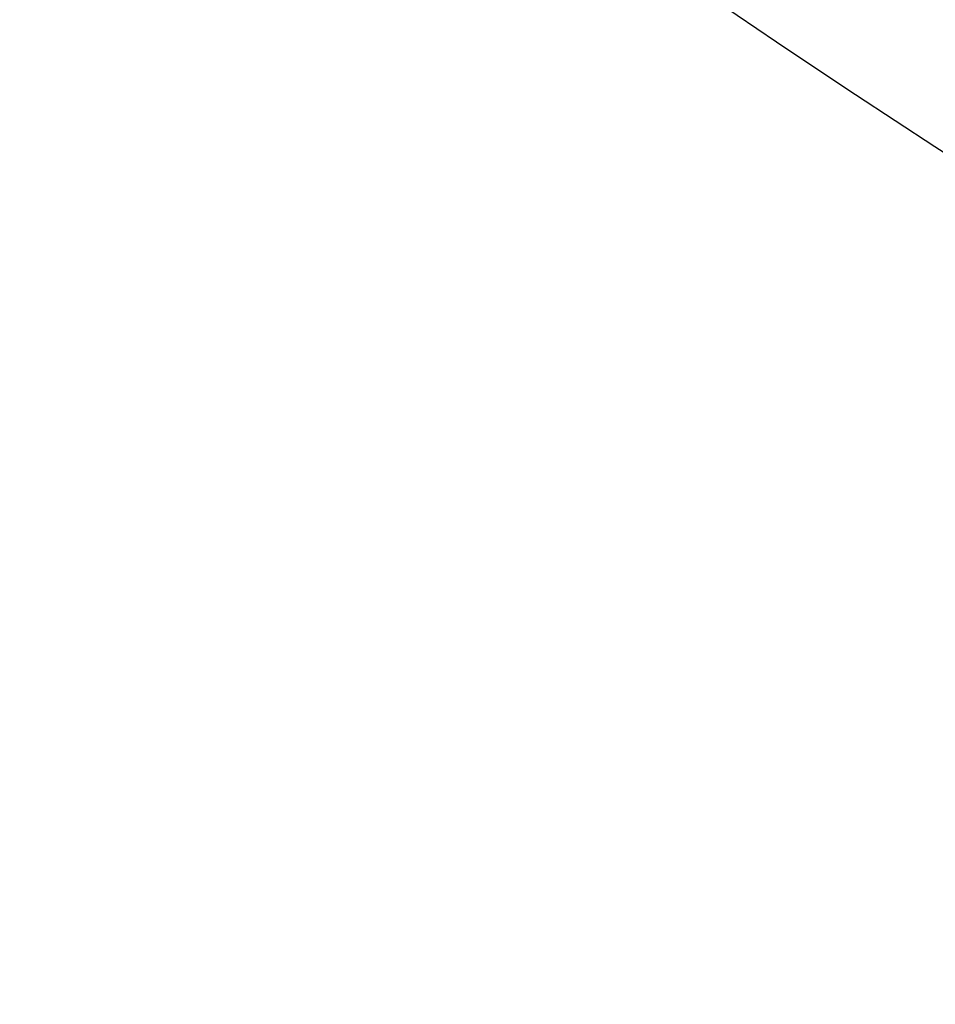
# Model space of a CAD drawing. Header units: centimetres. Extents: x -10 to 8.9, y -34.1 to -8.
# Tile 11 of 256: x -7.0511 to -6.9971, y -33.943 to -33.8849. Entities that reach past the tile are written whole.
import ezdxf

# ---------------------------------------------------------------- set-up
doc = ezdxf.new("R2010")
doc.units = ezdxf.units.CM
doc.layers.add('Default', color=7, linetype='Continuous', true_color=0x000000)

msp = doc.modelspace()

# ---------------------------------------------------------------- linework, layer by layer
at = {"layer": 'Default', "extrusion": (1.44293e-05, 0, 1)}
msp.add_arc((-6.549995, -33.205, -0.534984), 0.758447, 180, 251.972328, dxfattribs=at)
at = {"layer": 'Default', "extrusion": (0, 0, -1)}
msp.add_arc((6.55, -33.205, -0.2075), 0.7025, 180, 0, dxfattribs=at)
at = {"layer": 'Default'}
msp.add_arc((-6.55, -33.205, -1.05), 0.82, 235, 260, dxfattribs=at)
for points in [[(-6.55, -32.43, -0.59725), (-6.571115, -32.43, -0.596839), (-6.613354, -32.431726, -0.596003), (-6.676343, -32.439492, -0.594714), (-6.738448, -32.452368, -0.593401), (-6.799376, -32.470305, -0.59207), (-6.858504, -32.493106, -0.590735), (-6.915762, -32.520758, -0.589397), (-6.970367, -32.552885, -0.588075), (-7.022248, -32.589411, -0.586771), (-7.07097, -32.630061, -0.585492), (-7.11623, -32.674566, -0.584261), (-7.157827, -32.722808, -0.582986), (-7.194958, -32.773748, -0.581695), (-7.228125, -32.827972, -0.580372), (-7.257247, -32.885894, -0.579009), (-7.281218, -32.945594, -0.577654), (-7.299531, -33.004934, -0.576351), (-7.31243, -33.061981, -0.575136), (-7.321111, -33.120235, -0.573932), (-7.325339, -33.179476, -0.572744), (-7.325017, -33.238946, -0.571591), (-7.32016, -33.297719, -0.570405), (-7.311134, -33.354924, -0.569219), (-7.296931, -33.414845, -0.567938), (-7.277333, -33.475147, -0.566606), (-7.252445, -33.534493, -0.56525), (-7.223078, -33.590912, -0.563915), (-7.189339, -33.644559, -0.562598), (-7.151254, -33.695367, -0.561301), (-7.109194, -33.742836, -0.56004), (-7.063366, -33.786739, -0.558806), (-7.014173, -33.826699, -0.557523), (-6.961763, -33.862584, -0.556214), (-6.906736, -33.893988, -0.55489), (-6.849183, -33.920862, -0.553548), (-6.809556, -33.935548, -0.55267), (-6.789485, -33.94207, -0.552227)], [(-6.789486, -33.94207, -0.617526), (-6.809707, -33.935499, -0.617973), (-6.849628, -33.92069, -0.618858), (-6.907593, -33.893558, -0.62021), (-6.962985, -33.861833, -0.621543), (-7.015713, -33.825563, -0.622862), (-7.06517, -33.785159, -0.624154), (-7.111188, -33.740775, -0.625396), (-7.153373, -33.692779, -0.626669), (-7.191512, -33.641404, -0.627977), (-7.225214, -33.587188, -0.629304), (-7.254449, -33.530209, -0.630649), (-7.27902, -33.470557, -0.632009), (-7.298136, -33.410443, -0.633333), (-7.311772, -33.351441, -0.634592), (-7.32029, -33.29617, -0.635736), (-7.324965, -33.23933, -0.636883), (-7.325359, -33.180837, -0.638017), (-7.321351, -33.122743, -0.639181), (-7.313086, -33.065737, -0.640357), (-7.300927, -33.010452, -0.641532), (-7.283642, -32.952598, -0.642798), (-7.260216, -32.892504, -0.644156), (-7.231211, -32.833522, -0.645539), (-7.198011, -32.778317, -0.646881), (-7.160976, -32.726796, -0.648183), (-7.119579, -32.67815, -0.649465), (-7.074203, -32.632987, -0.650705), (-7.025314, -32.591758, -0.651992), (-6.973161, -32.554677, -0.653306), (-6.91828, -32.522098, -0.654637), (-6.860763, -32.494076, -0.655983), (-6.801251, -32.470931, -0.657328), (-6.7399, -32.452716, -0.658669), (-6.6772, -32.439619, -0.659996), (-6.613827, -32.431754, -0.661293), (-6.571271, -32.43, -0.662136), (-6.55, -32.43, -0.66255)], [(-7.30845, -33.205, -0.554916), (-7.30845, -33.224905, -0.5545), (-7.306881, -33.264698, -0.553666), (-7.299864, -33.323894, -0.552413), (-7.288207, -33.382444, -0.551147), (-7.271978, -33.439903, -0.549878), (-7.251351, -33.49574, -0.548615), (-7.226441, -33.549761, -0.547371), (-7.197224, -33.601907, -0.546133), (-7.164091, -33.651455, -0.54488), (-7.127153, -33.698281, -0.543635), (-7.086622, -33.742097, -0.542399), (-7.042751, -33.782601, -0.541158), (-6.996099, -33.819343, -0.539906), (-6.946655, -33.852372, -0.538643), (-6.894703, -33.881472, -0.537379), (-6.840537, -33.90643, -0.536116), (-6.803587, -33.92008, -0.535296), (-6.784724, -33.926213, -0.534886)]]:
    msp.add_open_spline(points, degree=3, dxfattribs=at)

doc.saveas('drawing.dxf')
